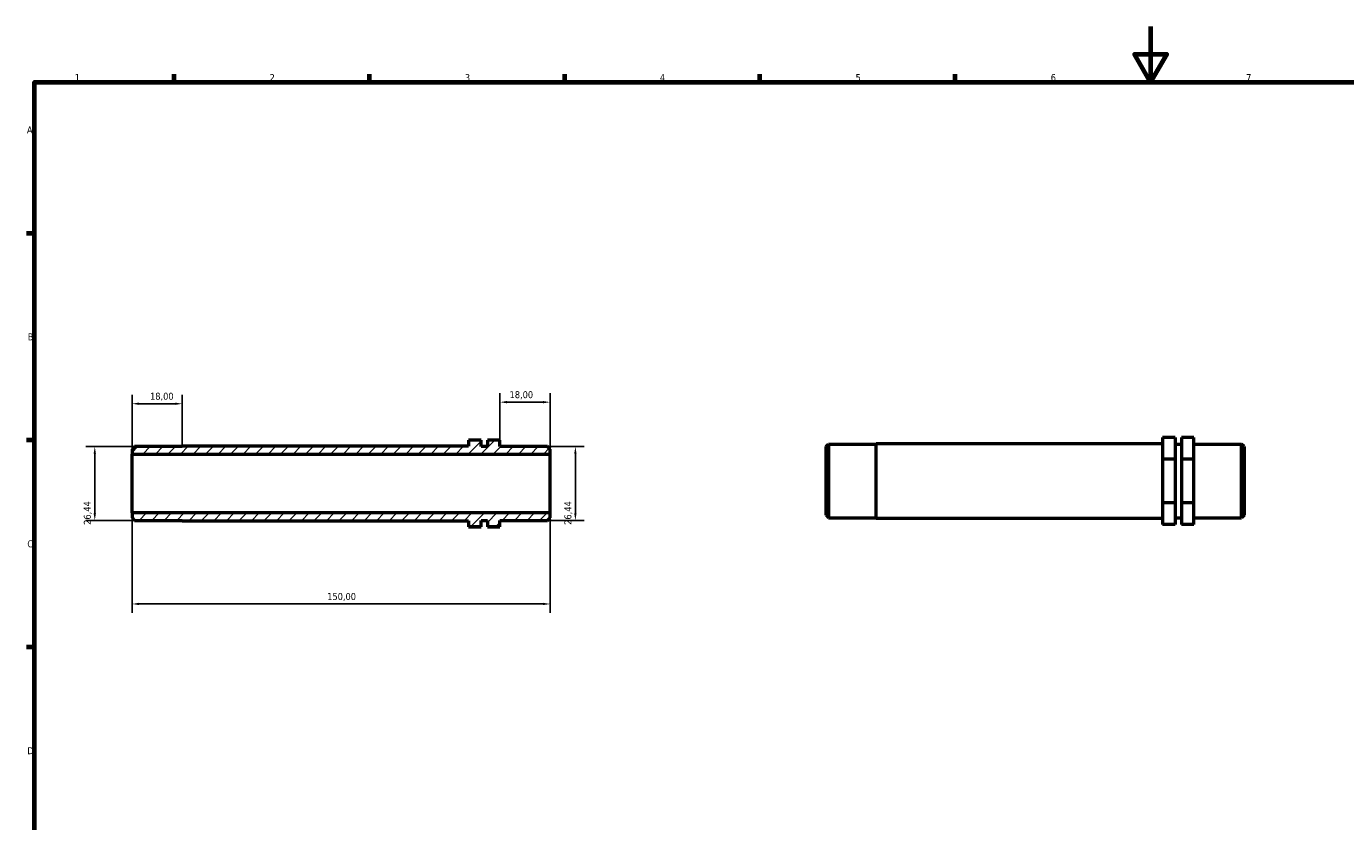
# Model space of a CAD drawing. Header units: millimetres. Extents: x 0 to 906, y 0 to 594.
# Tile 2 of 3: x 17 to 490, y 309 to 594. Entities that reach past the tile are written whole.
import ezdxf

# ---------------------------------------------------------------- set-up
doc = ezdxf.new("R2010")
doc.units = ezdxf.units.MM
for name, color, linetype, lineweight in [('Border (ISO)', 7, 'Continuous', 70), ('Dimension (ISO)', 7, 'Continuous', 25), ('Hatch (ISO)', 7, 'Continuous', 18), ('Visible (ISO)', 7, 'Continuous', 50)]:
    doc.layers.add(name, color=color, linetype=linetype, lineweight=lineweight)
doc.styles.add('Note Text (ISO)', font='tahoma.ttf')
doc.dimstyles.new('Default (ISO)', dxfattribs={"dimtxt": 2.5, "dimasz": 2.5, "dimexe": 3.175, "dimexo": 0, "dimgap": 0.762, "dimtad": 1, "dimrnd": 1e-08, "dimzin": 0, "dimtxsty": 'Note Text (ISO)', "dimcen": 0.09, "dimdle": 10, "dimclrd": 256, "dimclre": 256, "dimclrt": 232, "dimazin": 0, "dimtfac": 1.40208, "dimtmove": 0, "dimatfit": 3, "dimfxl": 1, "dimtolj": 1, "dimtzin": 0, "dimlwd": -1, "dimlwe": -1, "dimarcsym": 0})

# ---------------------------------------------------------------- blocks, each defined once
blk = doc.blocks.new('Borders Default Border')
at = {"layer": 'Border (ISO)'}
for p, q in [((70.08, 574), (70.08, 576.9)), ((140.17, 574), (140.17, 576.9)), ((210.25, 574), (210.25, 576.9)), ((280.33, 574), (280.33, 576.9)), ((350.42, 574), (350.42, 576.9)), ((20, 519.75), (17.1, 519.75)), ((20, 445.5), (17.1, 445.5)), ((20, 371.25), (17.1, 371.25))]:
    blk.add_line(p, q, dxfattribs=at)
at = {"layer": 'Border (ISO)', "flags": 128}
for points in [[(420.5, 594), (420.5, 574), (414.73, 584), (426.27, 584), (420.5, 574)], [(20, 20), (20, 574), (821, 574), (821, 20), (20, 20)]]:
    blk.add_lwpolyline(points, dxfattribs=at)
at = {"layer": 'Border (ISO)', "color": 232, "true_color": 0xca0064, "char_height": 2.5, "attachment_point": 7, "style": 'Note Text (ISO)'}
for s, insert in [('1', (34.48, 574.4)), ('2', (104.37, 574.4)), ('3', (174.43, 574.35)), ('4', (244.42, 574.4)), ('5', (314.64, 574.35)), ('6', (384.66, 574.35)), ('7', (454.77, 574.4)), ('A', (17.29, 555.62)), ('B', (17.59, 481.37)), ('C', (17.43, 407.08)), ('D', (17.43, 332.88))]:
    blk.add_mtext(s, dxfattribs=dict(at, insert=insert))
blk = doc.blocks.new('*D7')
at = {"layer": 'Defpoints', "color": 0, "transparency": 16777216}
for p in [(55, 419.44), (205, 419.44), (55, 386.79)]:
    blk.add_point(p, dxfattribs=at)
at = {"layer": 'Dimension (ISO)', "transparency": 16777216}
for p, q in [((55, 419.44), (55, 383.62)), ((205, 419.44), (205, 383.62)), ((202.5, 386.79), (57.5, 386.79))]:
    blk.add_line(p, q, dxfattribs=at)
for points in [[(57.5, 387.21), (57.5, 386.38), (55, 386.79)], [(202.5, 387.21), (202.5, 386.38), (205, 386.79)]]:
    blk.add_solid(points, dxfattribs=at)
at = {"layer": 'Dimension (ISO)', "color": 232, "true_color": 0xca0064, "transparency": 16777216, "insert": (125.05, 390.73), "char_height": 2.5, "attachment_point": 1, "style": 'Note Text (ISO)'}
blk.add_mtext('\\A1;150,00', dxfattribs=at)
blk = doc.blocks.new('*D8')
at = {"layer": 'Defpoints', "color": 0, "transparency": 16777216}
for p in [(187, 459.19), (187, 445.58), (205, 440.59)]:
    blk.add_point(p, dxfattribs=at)
at = {"layer": 'Dimension (ISO)', "transparency": 16777216}
for p, q in [((187, 445.58), (187, 462.37)), ((202.5, 459.19), (189.5, 459.19)), ((205, 440.59), (205, 462.37))]:
    blk.add_line(p, q, dxfattribs=at)
for points in [[(189.5, 459.61), (189.5, 458.78), (187, 459.19)], [(202.5, 459.61), (202.5, 458.78), (205, 459.19)]]:
    blk.add_solid(points, dxfattribs=at)
at = {"layer": 'Dimension (ISO)', "color": 232, "true_color": 0xca0064, "transparency": 16777216, "insert": (190.48, 463.13), "char_height": 2.5, "attachment_point": 1, "style": 'Note Text (ISO)'}
blk.add_mtext('\\A1;18,00', dxfattribs=at)
blk = doc.blocks.new('*D9')
at = {"layer": 'Defpoints', "color": 0, "transparency": 16777216}
for p in [(55.9, 443.23), (41.65, 416.79), (55.9, 416.79)]:
    blk.add_point(p, dxfattribs=at)
at = {"layer": 'Dimension (ISO)', "transparency": 16777216}
for p, q in [((55.9, 443.23), (38.47, 443.23)), ((41.65, 440.73), (41.65, 419.29)), ((55.9, 416.79), (38.47, 416.79))]:
    blk.add_line(p, q, dxfattribs=at)
for points in [[(41.23, 440.73), (42.06, 440.73), (41.65, 443.23)], [(41.23, 419.29), (42.06, 419.29), (41.65, 416.79)]]:
    blk.add_solid(points, dxfattribs=at)
at = {"layer": 'Dimension (ISO)', "color": 232, "true_color": 0xca0064, "transparency": 16777216, "insert": (37.71, 415.19), "char_height": 2.5, "attachment_point": 1, "rotation": 90, "style": 'Note Text (ISO)'}
blk.add_mtext('\\A1;26,44', dxfattribs=at)
blk = doc.blocks.new('*D10')
at = {"layer": 'Defpoints', "color": 0, "transparency": 16777216}
for p in [(204.1, 443.23), (204.1, 416.79), (214.1, 416.79)]:
    blk.add_point(p, dxfattribs=at)
at = {"layer": 'Dimension (ISO)', "transparency": 16777216}
for p, q in [((204.1, 443.23), (217.28, 443.23)), ((214.1, 440.73), (214.1, 419.29)), ((204.1, 416.79), (217.28, 416.79))]:
    blk.add_line(p, q, dxfattribs=at)
for points in [[(213.68, 440.73), (214.52, 440.73), (214.1, 443.23)], [(213.68, 419.29), (214.52, 419.29), (214.1, 416.79)]]:
    blk.add_solid(points, dxfattribs=at)
at = {"layer": 'Dimension (ISO)', "color": 232, "true_color": 0xca0064, "transparency": 16777216, "insert": (210.16, 415.19), "char_height": 2.5, "attachment_point": 1, "rotation": 90, "style": 'Note Text (ISO)'}
blk.add_mtext('\\A1;26,44', dxfattribs=at)
blk = doc.blocks.new('*D11')
at = {"layer": 'Defpoints', "color": 0, "transparency": 16777216}
for p in [(73, 458.63), (55, 440.59), (73, 443.39)]:
    blk.add_point(p, dxfattribs=at)
at = {"layer": 'Dimension (ISO)', "transparency": 16777216}
for p, q in [((55, 440.59), (55, 461.8)), ((73, 443.39), (73, 461.8)), ((57.5, 458.63), (70.5, 458.63))]:
    blk.add_line(p, q, dxfattribs=at)
for points in [[(57.5, 459.04), (57.5, 458.21), (55, 458.63)], [(70.5, 459.04), (70.5, 458.21), (73, 458.63)]]:
    blk.add_solid(points, dxfattribs=at)
at = {"layer": 'Dimension (ISO)', "color": 232, "true_color": 0xca0064, "transparency": 16777216, "insert": (61.48, 462.57), "char_height": 2.5, "attachment_point": 1, "style": 'Note Text (ISO)'}
blk.add_mtext('\\A1;18,00', dxfattribs=at)

msp = doc.modelspace()

# ---------------------------------------------------------------- hatches: boundary and pattern name
at = {"layer": 'Hatch (ISO)'}
h = msp.add_hatch(dxfattribs=at)
h.set_pattern_fill('ANSI31', color=256, scale=25.4, style=0)
h.set_pattern_definition([(45, (0, 0), (-2.245064, 2.245064), [])])
h.paths.add_polyline_path([(55, 417.693), (55.9, 416.793), (73, 416.793), (73, 416.634), (175.75, 416.634), (175.75, 414.451), (180.25, 414.451), (180.25, 416.793), (182.5, 416.793), (182.5, 414.451), (187, 414.451), (187, 416.793), (204.1, 416.793), (205, 417.693), (205, 419.437), (55, 419.437)])
h.paths.add_polyline_path([(55.9, 443.234), (55, 442.334), (55, 440.589), (205, 440.589), (205, 442.334), (204.1, 443.234), (187, 443.234), (187, 445.575), (182.5, 445.575), (182.5, 443.234), (180.25, 443.234), (180.25, 445.575), (175.75, 445.575), (175.75, 443.392), (73, 443.392), (73, 443.234)])

# ---------------------------------------------------------------- linework, layer by layer
at = {"layer": 'Visible (ISO)'}
for p, q in [((180.25, 445.575), (175.75, 445.575)), ((175.75, 445.575), (175.75, 443.392)), ((180.25, 443.234), (180.25, 445.575)), ((187, 445.575), (182.5, 445.575)), ((182.5, 445.575), (182.5, 443.234)), ((187, 443.234), (187, 445.575)), ((429.281, 446.522), (424.781, 446.522)), ((424.781, 446.522), (424.781, 438.689)), ((429.281, 446.522), (429.281, 438.689)), ((436.031, 446.522), (431.531, 446.522)), ((431.531, 446.522), (431.531, 438.689)), ((436.031, 438.689), (436.031, 446.522)), ((55.9, 443.234), (55, 442.334)), ((55, 442.334), (55, 440.589)), ((55, 440.589), (205, 440.589)), ((55, 419.437), (55, 440.589)), ((73, 443.234), (55.9, 443.234)), ((175.75, 443.392), (73, 443.392)), ((73, 443.392), (73, 443.234)), ((182.5, 443.234), (180.25, 443.234)), ((204.1, 443.234), (187, 443.234)), ((205, 442.334), (204.1, 443.234)), ((205, 440.589), (205, 442.334)), ((205, 419.437), (205, 440.589)), ((304.031, 443.254), (304.931, 444.154)), ((304.031, 418.613), (304.031, 443.254)), ((304.931, 444.154), (304.931, 417.713)), ((304.931, 444.154), (322.031, 444.154)), ((322.031, 417.555), (322.031, 444.313)), ((322.031, 444.313), (424.781, 444.313)), ((429.281, 444.154), (431.531, 444.154)), ((436.031, 444.154), (453.131, 444.154)), ((453.131, 417.713), (453.131, 444.154)), ((454.031, 443.254), (453.131, 444.154)), ((454.031, 443.254), (454.031, 418.613)), ((429.281, 438.689), (424.781, 438.689)), ((424.781, 438.689), (424.781, 423.1)), ((429.281, 438.689), (429.281, 423.1)), ((431.531, 438.689), (431.531, 423.1)), ((436.031, 438.689), (431.531, 438.689)), ((436.031, 423.1), (436.031, 438.689)), ((429.281, 423.1), (424.781, 423.1)), ((424.781, 423.1), (424.781, 415.345)), ((429.281, 423.1), (429.281, 415.345)), ((436.031, 423.1), (431.531, 423.1)), ((431.531, 423.1), (431.531, 415.345)), ((436.031, 415.345), (436.031, 423.1)), ((205, 419.437), (55, 419.437)), ((55, 419.437), (55, 417.693)), ((55, 417.693), (55.9, 416.793)), ((55.9, 416.793), (73, 416.793)), ((73, 416.793), (73, 416.634)), ((73, 416.634), (175.75, 416.634)), ((175.75, 416.634), (175.75, 414.451)), ((180.25, 414.451), (180.25, 416.793)), ((180.25, 416.793), (182.5, 416.793)), ((182.5, 416.793), (182.5, 414.451)), ((187, 414.451), (187, 416.793)), ((187, 416.793), (204.1, 416.793)), ((204.1, 416.793), (205, 417.693)), ((205, 417.693), (205, 419.437)), ((304.031, 418.613), (304.931, 417.713)), ((304.931, 417.713), (322.031, 417.713)), ((322.031, 417.555), (424.781, 417.555)), ((429.281, 417.713), (431.531, 417.713)), ((436.031, 417.713), (453.131, 417.713)), ((454.031, 418.613), (453.131, 417.713)), ((175.75, 414.451), (180.25, 414.451)), ((175.75, 414.451), (175.75, 414.425)), ((180.25, 414.425), (175.75, 414.425)), ((180.25, 414.451), (180.25, 414.425)), ((182.5, 414.451), (187, 414.451)), ((182.5, 414.451), (182.5, 414.425)), ((187, 414.425), (182.5, 414.425)), ((187, 414.425), (187, 414.451)), ((429.281, 415.345), (424.781, 415.345)), ((436.031, 415.345), (431.531, 415.345))]:
    msp.add_line(p, q, dxfattribs=at)

# ---------------------------------------------------------------- block references
msp.add_blockref('Borders Default Border', (0, 0))

# ---------------------------------------------------------------- dimensions: what is measured, and where the dimension line sits
at = {"layer": 'Dimension (ISO)'}
for base, p1, p2, angle, picture, middle in [((73, 458.627), (55, 440.589), (73, 443.392), 180, '*D11', (65.5, 458.627)), ((187, 459.194), (205, 440.589), (187, 445.575), 180, '*D8', (194.5, 459.194)), ((41.646, 416.793), (55.9, 443.234), (55.9, 416.793), 90, '*D9', (41.646, 419.332)), ((214.1, 416.793), (204.1, 443.234), (204.1, 416.793), 90, '*D10', (214.1, 419.332)), ((55, 386.792), (205, 419.437), (55, 419.437), 180, '*D7', (130, 386.792))]:
    dim = msp.add_linear_dim(base=base, p1=p1, p2=p2, angle=angle, dimstyle='Default (ISO)', override={"dimdec": 2, "dimtp": 0, "dimtm": 0, "dimtdec": 2, "dimtofl": 0, "dimatfit": 1}, dxfattribs=at)
    dim.commit()
    dim.dimension.update_dxf_attribs({"geometry": picture, "text_midpoint": middle, "dimtype": 160})

doc.saveas('drawing.dxf')
